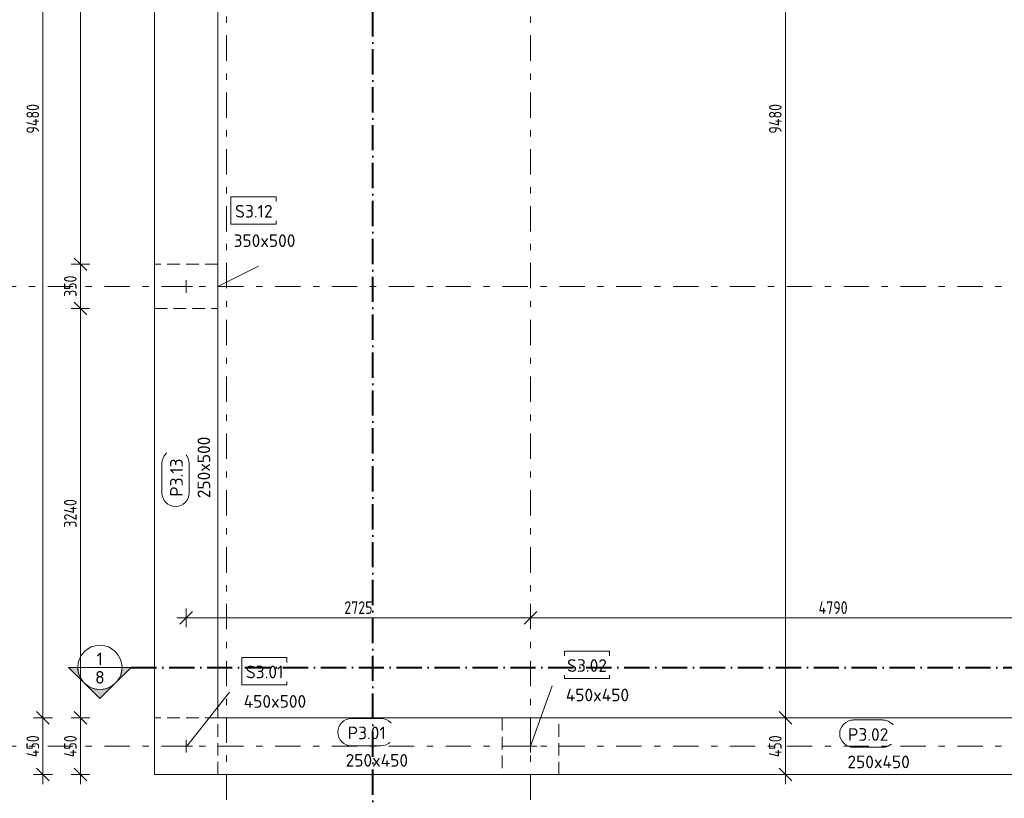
# Model space of a CAD drawing. Header units: millimetres. Extents: x -2096 to 27082, y -1514 to 17926.
# Tile 3 of 7: x 4332 to 12125, y 5597 to 11762. Entities that reach past the tile are written whole.
import ezdxf

# ---------------------------------------------------------------- set-up
doc = ezdxf.new("R2010")
doc.units = ezdxf.units.MM
for name, pattern in [('Čerchovaná', [300, 200, -50, 0, -50]), ('Čára osnovy', [450, 200, -100, 50, -100]), ('Čárkovaná', [150, 100, -50])]:
    doc.linetypes.add(name, pattern=pattern)
for name, color, linetype, lineweight in [('A-ANNO-DIMS', 211, 'Continuous', 5), ('A-ANNO-DIMS-50', 211, 'Continuous', 5), ('G-ANNO-SYMB', 111, 'Continuous', 5), ('S-BEAM', 12, 'Continuous', 9), ('S-BEAM-HDLN', 1, 'Čárkovaná', 9), ('S-BEAM-IDEN', 2, 'Continuous', 9), ('S-COLS', 52, 'Continuous', 9), ('S-COLS-IDEN', 171, 'Continuous', 9), ('S-COLS-SYMB', 171, 'Continuous', 9), ('S-GRID', 1, 'Continuous', 5)]:
    doc.layers.add(name, color=color, linetype=linetype, lineweight=lineweight)
doc.styles.add('ISOCPEUR_1', font='isocpeur.ttf', dxfattribs={"width": 0.8, "height": 100})
doc.styles.add('ISOCPEUR_2', font='isocpeur.ttf', dxfattribs={"height": 100})
doc.dimstyles.new('Vnitřní_původní', dxfattribs={"dimscale": 304.8, "dimtxt": 99.598118, "dimasz": 0.328084, "dimexe": 0.246063, "dimexo": 0.0625, "dimgap": 0, "dimtad": 1, "dimdec": 0, "dimzin": 0, "dimdsep": 46, "dimtxsty": 'ISOCPEUR_1', "dimblk1": 'OBLIQUE', "dimblk2": 'OBLIQUE', "dimsah": 1, "dimcen": 0.09, "dimdle": 0.246063, "dimazin": 0, "dimtfac": 1, "dimtdec": 4, "dimtix": 1, "dimtmove": 0, "dimatfit": 3, "dimfxl": 0.246063, "dimfxlon": 1, "dimtvp": 1, "dimtolj": 1, "dimtzin": 0, "dimarcsym": 2})
doc.dimstyles.new('Vnitřní_původní_1', dxfattribs={"dimscale": 304.8, "dimtxt": 99.598118, "dimasz": 0.328084, "dimexe": 0.246063, "dimexo": 0.0625, "dimgap": 0, "dimtad": 1, "dimdec": 0, "dimzin": 0, "dimdsep": 46, "dimtxsty": 'ISOCPEUR_1', "dimblk1": 'OBLIQUE', "dimblk2": 'OBLIQUE', "dimsah": 1, "dimcen": 0.09, "dimdle": 0.246063, "dimazin": 0, "dimtfac": 1, "dimtdec": 4, "dimtix": 1, "dimtmove": 0, "dimatfit": 3, "dimfxl": 0.246063, "dimfxlon": 1, "dimtvp": 1, "dimtolj": 1, "dimtzin": 0, "dimarcsym": 2})

# ---------------------------------------------------------------- blocks, each defined once
blk = doc.blocks.new('Sloup hranatý - 350x500-528128-Střecha-nové')
at = {"layer": 'S-COLS-SYMB'}
for p, q in [((50, 0), (-50, 0)), ((0, 50), (0, -50))]:
    blk.add_line(p, q, dxfattribs=at)
blk = doc.blocks.new('Sloup hranatý - 450x500-524662-Střecha-nové')
at = {"layer": 'S-COLS-SYMB'}
for p, q in [((50, 0), (-50, 0)), ((0, 50), (0, -50))]:
    blk.add_line(p, q, dxfattribs=at)
blk = doc.blocks.new('Sloup hranatý - 450x450-524615-Střecha-nové')
at = {"layer": 'S-COLS-SYMB'}
for p, q in [((50, 0), (-50, 0)), ((0, 50), (0, -50))]:
    blk.add_line(p, q, dxfattribs=at)
blk = doc.blocks.new('DIMBLOCK11-Střecha-nové')
at = {"layer": 'A-ANNO-DIMS-50'}
for p, q in [((4813.2, 6235), (4738.2, 6235)), ((4813.2, 6235), (4763.2, 6285)), ((4813.2, 5710), (4813.2, 6235)), ((4813.2, 6235), (4863.2, 6185)), ((4813.2, 6235), (4888.2, 6235)), ((4813.2, 5785), (4738.2, 5785)), ((4813.2, 5785), (4763.2, 5835)), ((4813.2, 5785), (4863.2, 5735)), ((4813.2, 5785), (4888.2, 5785))]:
    blk.add_line(p, q, dxfattribs=at)
at = {"layer": 'A-ANNO-DIMS-50', "color": 0, "insert": (4682.5, 5922.9), "char_height": 100, "width": 209.156, "attachment_point": 1, "rotation": 90, "line_spacing_factor": 1.149209, "style": 'ISOCPEUR_1'}
blk.add_mtext('450', dxfattribs=at)
blk = doc.blocks.new('_Oblique')
at = {"color": 0, "linetype": 'ByBlock', "lineweight": -2}
blk.add_line((-0.5, -0.5), (0.5, 0.5), dxfattribs=at)
blk = doc.blocks.new('DIMBLOCK12-Střecha-nové')
at = {"layer": 'A-ANNO-DIMS-50'}
for p, q in [((4813.2, 9475), (4763.2, 9525)), ((4813.2, 9475), (4738.2, 9475)), ((4813.2, 6235), (4813.2, 9475)), ((4813.2, 9475), (4863.2, 9425)), ((4813.2, 9475), (4888.2, 9475)), ((4813.2, 6235), (4738.2, 6235)), ((4813.2, 6235), (4763.2, 6285)), ((4813.2, 6235), (4863.2, 6185)), ((4813.2, 6235), (4888.2, 6235))]:
    blk.add_line(p, q, dxfattribs=at)
at = {"layer": 'A-ANNO-DIMS-50', "color": 0, "insert": (4682.5, 7740.1), "char_height": 100, "width": 275.81, "attachment_point": 1, "rotation": 90, "line_spacing_factor": 1.149209, "style": 'ISOCPEUR_1'}
blk.add_mtext('3240', dxfattribs=at)
blk = doc.blocks.new('DIMBLOCK13-Střecha-nové')
at = {"layer": 'A-ANNO-DIMS-50'}
for p, q in [((4813.2, 9825), (4738.2, 9825)), ((4813.2, 9825), (4763.2, 9875)), ((4813.2, 9475), (4813.2, 9825)), ((4813.2, 9825), (4863.2, 9775)), ((4813.2, 9825), (4888.2, 9825)), ((4813.2, 9475), (4763.2, 9525)), ((4813.2, 9475), (4738.2, 9475)), ((4813.2, 9475), (4863.2, 9425)), ((4813.2, 9475), (4888.2, 9475))]:
    blk.add_line(p, q, dxfattribs=at)
at = {"layer": 'A-ANNO-DIMS-50', "color": 0, "insert": (4682.5, 9566.7), "char_height": 100, "width": 199.962, "attachment_point": 1, "rotation": 90, "line_spacing_factor": 1.149209, "style": 'ISOCPEUR_1'}
blk.add_mtext('350', dxfattribs=at)
blk = doc.blocks.new('DIMBLOCK14-Střecha-nové')
at = {"layer": 'A-ANNO-DIMS-50'}
for p, q in [((4813.2, 15815), (4763.2, 15865)), ((4813.2, 15815), (4738.2, 15815)), ((4813.2, 9825), (4813.2, 15815)), ((4813.2, 15815), (4863.2, 15765)), ((4813.2, 15815), (4888.2, 15815)), ((4813.2, 9825), (4738.2, 9825)), ((4813.2, 9825), (4763.2, 9875)), ((4813.2, 9825), (4863.2, 9775)), ((4813.2, 9825), (4888.2, 9825))]:
    blk.add_line(p, q, dxfattribs=at)
at = {"layer": 'A-ANNO-DIMS-50', "color": 0, "insert": (4682.5, 12708.9), "char_height": 100, "width": 266.616, "attachment_point": 1, "rotation": 90, "line_spacing_factor": 1.149209, "style": 'ISOCPEUR_1'}
blk.add_mtext('5990', dxfattribs=at)
blk = doc.blocks.new('DIMBLOCK16-Střecha-nové')
at = {"layer": 'A-ANNO-DIMS-50'}
for p, q in [((4516.2, 6235), (4441.2, 6235)), ((4516.2, 6235), (4466.2, 6285)), ((4516.2, 5710), (4516.2, 6235)), ((4516.2, 6235), (4566.2, 6185)), ((4516.2, 6235), (4591.2, 6235)), ((4516.2, 5785), (4441.2, 5785)), ((4516.2, 5785), (4466.2, 5835)), ((4516.2, 5785), (4566.2, 5735)), ((4516.2, 5785), (4591.2, 5785))]:
    blk.add_line(p, q, dxfattribs=at)
at = {"layer": 'A-ANNO-DIMS-50', "color": 0, "insert": (4385.6, 5922.9), "char_height": 100, "width": 209.156, "attachment_point": 1, "rotation": 90, "line_spacing_factor": 1.149209, "style": 'ISOCPEUR_1'}
blk.add_mtext('450', dxfattribs=at)
blk = doc.blocks.new('DIMBLOCK17-Střecha-nové')
at = {"layer": 'A-ANNO-DIMS-50'}
for p, q in [((4516.2, 15715), (4466.2, 15765)), ((4516.2, 15715), (4441.2, 15715)), ((4516.2, 6235), (4516.2, 15715)), ((4516.2, 15715), (4566.2, 15665)), ((4516.2, 15715), (4591.2, 15715)), ((4516.2, 6235), (4441.2, 6235)), ((4516.2, 6235), (4466.2, 6285)), ((4516.2, 6235), (4566.2, 6185)), ((4516.2, 6235), (4591.2, 6235))]:
    blk.add_line(p, q, dxfattribs=at)
at = {"layer": 'A-ANNO-DIMS-50', "color": 0, "insert": (4385.6, 10860.1), "char_height": 100, "width": 275.81, "attachment_point": 1, "rotation": 90, "line_spacing_factor": 1.149209, "style": 'ISOCPEUR_1'}
blk.add_mtext('9480', dxfattribs=at)
blk = doc.blocks.new('DIMBLOCK34-Střecha-nové')
at = {"layer": 'A-ANNO-DIMS-50'}
for p, q in [((10392.9, 15715), (10342.9, 15765)), ((10392.9, 15715), (10317.9, 15715)), ((10392.9, 15715), (10392.9, 6235)), ((10392.9, 15715), (10442.9, 15665)), ((10392.9, 15715), (10467.9, 15715)), ((10392.9, 6235), (10317.9, 6235)), ((10392.9, 6235), (10342.9, 6285)), ((10392.9, 6235), (10442.9, 6185)), ((10392.9, 6235), (10467.9, 6235))]:
    blk.add_line(p, q, dxfattribs=at)
at = {"layer": 'A-ANNO-DIMS-50', "color": 0, "insert": (10262.2, 10860.1), "char_height": 100, "width": 275.81, "attachment_point": 1, "rotation": 90, "line_spacing_factor": 1.149209, "style": 'ISOCPEUR_1'}
blk.add_mtext('9480', dxfattribs=at)
blk = doc.blocks.new('DIMBLOCK35-Střecha-nové')
at = {"layer": 'A-ANNO-DIMS-50'}
for p, q in [((10392.9, 6235), (10317.9, 6235)), ((10392.9, 6235), (10342.9, 6285)), ((10392.9, 6235), (10392.9, 5710)), ((10392.9, 6235), (10442.9, 6185)), ((10392.9, 6235), (10467.9, 6235)), ((10392.9, 5785), (10317.9, 5785)), ((10392.9, 5785), (10342.9, 5835)), ((10392.9, 5785), (10442.9, 5735)), ((10392.9, 5785), (10467.9, 5785))]:
    blk.add_line(p, q, dxfattribs=at)
at = {"layer": 'A-ANNO-DIMS-50', "color": 0, "insert": (10262.2, 5922.9), "char_height": 100, "width": 209.156, "attachment_point": 1, "rotation": 90, "line_spacing_factor": 1.149209, "style": 'ISOCPEUR_1'}
blk.add_mtext('450', dxfattribs=at)
blk = doc.blocks.new('popisek sloup_novy - popisek sloup_novy-517529-Střecha-nové')
at = {"layer": 'S-COLS-IDEN'}
for p, q in [((1.95, 10.97), (9.1, 10.97)), ((1.95, 6.64), (1.95, 10.97)), ((9.1, 10.97), (9.1, 6.64)), ((9.1, 6.64), (1.95, 6.64))]:
    blk.add_line(p, q, dxfattribs=at)
blk = doc.blocks.new('popisek průvlak_novy - popisek průvlak_novy-531508-Střecha-nové')
at = {"layer": 'S-BEAM-IDEN'}
for p, q in [((3.2, 10.97), (7.85, 10.97)), ((7.85, 6.64), (3.2, 6.64))]:
    blk.add_line(p, q, dxfattribs=at)
for centre, start, end in [((3.2, 8.8), 90, 270), ((7.85, 8.8), 270, 90)]:
    blk.add_arc(centre, 2.16, start, end, dxfattribs=at)
blk = doc.blocks.new('DIMBLOCK64-Střecha-nové')
at = {"layer": 'A-ANNO-DIMS-50', "linetype": 'Čerchovaná'}
blk.add_line((5650, 7026.3), (5650, 7101.3), dxfattribs=at)
at = {"layer": 'A-ANNO-DIMS-50'}
for p, q in [((8375, 7026.3), (8375, 7101.3)), ((5575, 7026.3), (8375, 7026.3)), ((5650, 7026.3), (5600, 6976.3)), ((5650, 7026.3), (5700, 7076.3)), ((5650, 7026.3), (5650, 6951.3)), ((8375, 7026.3), (8325, 6976.3)), ((8375, 7026.3), (8425, 7076.3)), ((8375, 7026.3), (8375, 6951.3))]:
    blk.add_line(p, q, dxfattribs=at)
at = {"layer": 'A-ANNO-DIMS-50', "color": 0, "insert": (6901.4, 7157), "char_height": 100, "width": 266.616, "attachment_point": 1, "line_spacing_factor": 1.149209, "style": 'ISOCPEUR_1'}
blk.add_mtext('2725', dxfattribs=at)
blk = doc.blocks.new('DIMBLOCK65-Střecha-nové')
at = {"layer": 'A-ANNO-DIMS-50'}
for p, q in [((8375, 7026.3), (8375, 7101.3)), ((13165, 7026.3), (13165, 7101.3)), ((8375, 7026.3), (8325, 6976.3)), ((8375, 7026.3), (8425, 7076.3)), ((8375, 7026.3), (13165, 7026.3)), ((8375, 7026.3), (8375, 6951.3)), ((13165, 7026.3), (13115, 6976.3)), ((13165, 7026.3), (13215, 7076.3)), ((13165, 7026.3), (13165, 6951.3))]:
    blk.add_line(p, q, dxfattribs=at)
at = {"layer": 'A-ANNO-DIMS-50', "color": 0, "insert": (10655.1, 7157), "char_height": 100, "width": 275.81, "attachment_point": 1, "line_spacing_factor": 1.149209, "style": 'ISOCPEUR_1'}
blk.add_mtext('4790', dxfattribs=at)
blk = doc.blocks.new('Řez - Finální-12593-Střecha-nové')
at = {"layer": 'G-ANNO-SYMB'}
h = blk.add_hatch(color=256, dxfattribs=at)
edge = h.paths.add_edge_path()
edge.add_line((-4.95, 4.95), (-2.47, 2.47))
edge.add_arc((-4.95, 0), 3.5, 45, 135)
edge.add_line((-7.42, 2.47), (-4.95, 4.95))
h = blk.add_hatch(color=256, dxfattribs=at)
edge = h.paths.add_edge_path()
edge.add_line((0, 0), (-1.45, 0))
edge.add_arc((-4.95, 0), 3.5, 0, 45)
edge.add_line((-2.47, 2.47), (0, 0))
edge = h.paths.add_edge_path()
edge.add_line((-9.9, 0), (-7.42, 2.47))
edge.add_arc((-4.95, 0), 3.5, 135, 180)
edge.add_line((-8.45, 0), (-9.9, 0))
at = {"layer": 'G-ANNO-SYMB', "lineweight": 9}
for p, q in [((-4.95, 4.95), (-7.42, 2.47)), ((-2.47, 2.47), (-4.95, 4.95)), ((-7.42, 2.47), (-9.9, 0)), ((0, 0), (-2.47, 2.47)), ((-1.45, 0), (0, 0)), ((-9.9, 0), (-8.45, 0))]:
    blk.add_line(p, q, dxfattribs=at)
for start, end in [(360, 180), (45, 135), (135, 180), (0, 45), (180, 360)]:
    blk.add_arc((-4.95, 0), 3.5, start, end, dxfattribs=at)

msp = doc.modelspace()

# ---------------------------------------------------------------- linework, layer by layer
at = {"layer": 'G-ANNO-SYMB', "lineweight": 9}
msp.add_line((4792.1, 6634), (5142.1, 6634), dxfattribs=at)
at = {"layer": 'S-BEAM'}
for p, q in [((5400, 9825), (5400, 15715)), ((5900, 9825), (5900, 15715)), ((5400, 6235), (5400, 9475)), ((5900, 6235), (5900, 9475)), ((5900, 6235), (8150, 6235)), ((8600, 6235), (12940, 6235)), ((5900, 5785), (8150, 5785)), ((8600, 5785), (12940, 5785))]:
    msp.add_line(p, q, dxfattribs=at)
at = {"layer": 'S-BEAM-HDLN'}
for p, q in [((5900, 9825), (5400, 9825)), ((5400, 9475), (5900, 9475)), ((5900, 6235), (5400, 6235)), ((5900, 5785), (5900, 6235)), ((8150, 6235), (8150, 5785)), ((8600, 5785), (8600, 6235))]:
    msp.add_line(p, q, dxfattribs=at)
at = {"layer": 'S-COLS'}
for p, q in [((5400, 9475), (5400, 9825)), ((5900, 9825), (5900, 9475)), ((5400, 5785), (5400, 6235)), ((8150, 6235), (8600, 6235)), ((5900, 5785), (5400, 5785)), ((8600, 5785), (8150, 5785))]:
    msp.add_line(p, q, dxfattribs=at)
at = {"layer": 'S-COLS-IDEN'}
for p, q in [((5900, 9650), (6222.1, 9811.4)), ((8375, 6010), (8546.2, 6488.8)), ((5655, 6010), (5991.9, 6437.9))]:
    msp.add_line(p, q, dxfattribs=at)
at = {"layer": 'S-GRID', "linetype": 'Čára osnovy', "lineweight": 9}
for p, q in [((5970, -1164.1), (5970, 17249.3)), ((8375, -1164.1), (8375, 17249.3)), ((-1746.2, 9650), (26000.7, 9650)), ((-1746.2, 6010), (26000.7, 6010))]:
    msp.add_line(p, q, dxfattribs=at)

# ---------------------------------------------------------------- block references
at = {"layer": 'G-ANNO-SYMB', "lineweight": 9, "extrusion": (0, 0, -1), "xscale": 49.99999999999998, "yscale": 49.99999999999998, "zscale": 49.99999999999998, "rotation": 180}
msp.add_blockref('Řez - Finální-12593-Střecha-nové', (-5214.6, 6634), dxfattribs=at)
at = {"layer": 'S-BEAM-IDEN', "xscale": 49.99999999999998, "yscale": 49.99999999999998, "zscale": 49.99999999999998, "rotation": 89.99999999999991}
msp.add_blockref('popisek průvlak_novy - popisek průvlak_novy-531508-Střecha-nové', (6006.1, 7855), dxfattribs=at)
at = {"layer": 'S-BEAM-IDEN', "xscale": 49.99999999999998, "yscale": 49.99999999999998, "zscale": 49.99999999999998}
for p in [(6798.6, 5681.3), (10770, 5668.9)]:
    msp.add_blockref('popisek průvlak_novy - popisek průvlak_novy-531508-Střecha-nové', p, dxfattribs=at)
at = {"layer": 'S-COLS-IDEN', "xscale": 49.99999999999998, "yscale": 49.99999999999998, "zscale": 49.99999999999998}
for p in [(5906.8, 9811.4), (5991.9, 6163.7), (8546.2, 6214.6)]:
    msp.add_blockref('popisek sloup_novy - popisek sloup_novy-517529-Střecha-nové', p, dxfattribs=at)
at = {"layer": 'S-COLS-SYMB'}
for name, p in [('Sloup hranatý - 350x500-528128-Střecha-nové', (5650, 9650)), ('Sloup hranatý - 450x500-524662-Střecha-nové', (5650, 6010)), ('Sloup hranatý - 450x450-524615-Střecha-nové', (8375, 6010))]:
    msp.add_blockref(name, p, dxfattribs=at)

# ---------------------------------------------------------------- texts
at = {"layer": 'G-ANNO-SYMB', "char_height": 100, "attachment_point": 1, "style": 'ISOCPEUR_2'}
for s, insert, width in [('\\fISOCPEUR|b0|i0|c238|p34|;1', (4940.2, 6750.5), 60.127), ('\\fISOCPEUR|b0|i0|c238|p34|;8', (4928.7, 6605.1), 88.186)]:
    msp.add_mtext(s, dxfattribs=dict(at, insert=insert, width=width))
at = {"layer": 'S-BEAM-IDEN', "lineweight": 5, "insert": (5739.6, 7973.2), "char_height": 100, "width": 617.299, "attachment_point": 1, "rotation": 90, "style": 'ISOCPEUR_2', "bg_fill": 3, "box_fill_scale": 1.25, "bg_fill_color": 256, "bg_fill_true_color": 13158600, "bg_fill_transparency": 0}
msp.add_mtext('250x500', dxfattribs=at)
at = {"layer": 'S-BEAM-IDEN', "lineweight": 5, "char_height": 100, "width": 629.325, "attachment_point": 1, "style": 'ISOCPEUR_2', "bg_fill": 3, "box_fill_scale": 1.25, "bg_fill_color": 256, "bg_fill_true_color": 13158600, "bg_fill_transparency": 0}
for insert in [(6911.8, 5947.8), (10883.2, 5935.4)]:
    msp.add_mtext('250x450', dxfattribs=dict(at, insert=insert))
at = {"layer": 'S-COLS-IDEN', "lineweight": 5, "char_height": 100, "attachment_point": 1, "style": 'ISOCPEUR_2', "bg_fill": 3, "box_fill_scale": 1.25, "bg_fill_color": 256, "bg_fill_true_color": 13158600, "bg_fill_transparency": 0}
for s, insert, width in [('350x500', (6024.9, 10062.3), 617.299), ('450x500', (6105.1, 6414.6), 629.325), ('450x450', (8654.4, 6465.5), 641.35)]:
    msp.add_mtext(s, dxfattribs=dict(at, insert=insert, width=width))

# ---------------------------------------------------------------- dimensions: what is measured, and where the dimension line sits
at = {"layer": 'A-ANNO-DIMS'}
for base, p1, p2, override, picture, middle in [((4813.2, 15815), (4888.2, 9825), (4888.2, 15815), {"dimpost": '<>', "dimfxl": 5990}, 'DIMBLOCK14-Střecha-nové', (4763.2, 12820)), ((4516.2, 15715), (4591.2, 6235), (4591.2, 15715), {"dimpost": '<>', "dimfxl": 9480}, 'DIMBLOCK17-Střecha-nové', (4466.2, 10975)), ((10392.9, 6235), (10467.9, 15715), (10467.9, 6235), {"dimpost": '<>', "dimfxl": 9480}, 'DIMBLOCK34-Střecha-nové', (10342.9, 10975)), ((4813.2, 9825), (4888.2, 9475), (4888.2, 9825), {"dimpost": '<>', "dimfxl": 350}, 'DIMBLOCK13-Střecha-nové', (4763.2, 9650)), ((4813.2, 9475), (4888.2, 6235), (4888.2, 9475), {"dimpost": '<>', "dimfxl": 3240}, 'DIMBLOCK12-Střecha-nové', (4763.2, 7855)), ((4516.2, 6235), (4591.2, 5785), (4591.2, 6235), {"dimpost": '<>', "dimfxl": 450}, 'DIMBLOCK16-Střecha-nové', (4466.2, 6010)), ((4813.2, 6235), (4888.2, 5785), (4888.2, 6235), {"dimpost": '<>', "dimfxl": 450}, 'DIMBLOCK11-Střecha-nové', (4763.2, 6010)), ((10392.9, 5785), (10467.9, 6235), (10467.9, 5785), {"dimpost": '<>', "dimfxl": 450}, 'DIMBLOCK35-Střecha-nové', (10342.9, 6010))]:
    dim = msp.add_linear_dim(base=base, p1=p1, p2=p2, angle=90, dimstyle='Vnitřní_původní', override=override, dxfattribs=at)
    dim.commit()
    dim.dimension.update_dxf_attribs({"geometry": picture, "text_midpoint": middle})
for base, p1, p2, dimstyle, override, picture, middle in [((8375, 7026.3), (5650, 7101.3), (8375, 7101.3), 'Vnitřní_původní_1', {"dimpost": '<>', "dimfxl": 2725}, 'DIMBLOCK64-Střecha-nové', (7012.5, 7076.3)), ((13165, 7026.3), (8375, 7101.3), (13165, 7101.3), 'Vnitřní_původní', {"dimpost": '<>', "dimfxl": 4790}, 'DIMBLOCK65-Střecha-nové', (10770, 7076.3))]:
    dim = msp.add_linear_dim(base=base, p1=p1, p2=p2, dimstyle=dimstyle, override=override, dxfattribs=at)
    dim.commit()
    dim.dimension.update_dxf_attribs({"geometry": picture, "text_midpoint": middle})

# ---------------------------------------------------------------- next in the draw order: texts
at = {"layer": 'S-BEAM-IDEN', "lineweight": 5, "insert": (5522.5, 7984.5), "char_height": 100, "width": 372.785, "attachment_point": 1, "rotation": 90, "style": 'ISOCPEUR_2', "bg_fill": 3, "box_fill_scale": 1.25, "bg_fill_color": 256, "bg_fill_true_color": 13158600, "bg_fill_transparency": 0}
msp.add_mtext('P3.13', dxfattribs=at)
at = {"layer": 'S-BEAM-IDEN', "lineweight": 5, "char_height": 100, "attachment_point": 1, "style": 'ISOCPEUR_2', "bg_fill": 3, "box_fill_scale": 1.25, "bg_fill_color": 256, "bg_fill_true_color": 13158600, "bg_fill_transparency": 0}
for s, insert, width in [('P3.01', (6928.2, 6164.9), 372.785), ('P3.02', (10888, 6152.5), 400.844)]:
    msp.add_mtext(s, dxfattribs=dict(at, insert=insert, width=width))
at = {"layer": 'S-COLS-IDEN', "lineweight": 5, "char_height": 100, "attachment_point": 1, "style": 'ISOCPEUR_2', "bg_fill": 3, "box_fill_scale": 1.25, "bg_fill_color": 256, "bg_fill_true_color": 13158600, "bg_fill_transparency": 0}
for s, insert, width in [('S3.12', (6036.3, 10295.1), 372.785), ('S3.01', (6121.5, 6647.4), 372.785), ('S3.02', (8664.2, 6698.3), 400.844)]:
    msp.add_mtext(s, dxfattribs=dict(at, insert=insert, width=width))

# ---------------------------------------------------------------- next in the draw order: linework, layer by layer
at = {"layer": 'G-ANNO-SYMB', "linetype": 'Čerchovaná', "lineweight": 40}
for p, q in [((7127.4, 5325.7), (7127.4, 16502.3)), ((5214.6, 6634), (24966.9, 6634))]:
    msp.add_line(p, q, dxfattribs=at)

doc.saveas('drawing.dxf')
